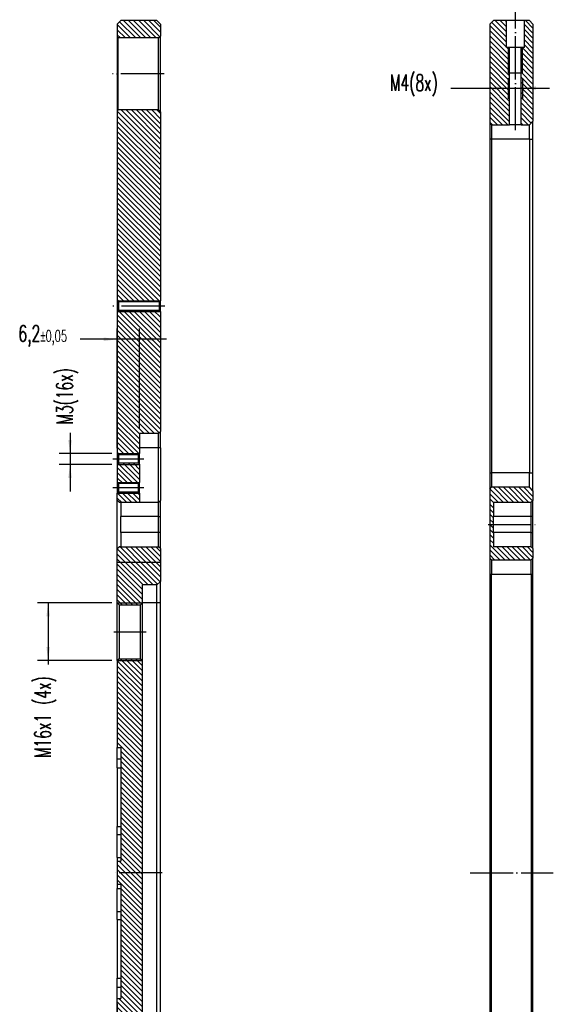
# Model space of a CAD drawing. Header units: inches. Extents: x -429 to 435, y -270 to 288.
# Tile 19 of 20: x 229 to 328, y 15 to 197. Entities that reach past the tile are written whole.
import ezdxf

# ---------------------------------------------------------------- set-up
doc = ezdxf.new("R2010")
doc.units = ezdxf.units.IN
doc.linetypes.add('DOT_CENTER', pattern=[14, 12, -1, 0, -1])
doc.layers.add('1', color=7, linetype='Continuous')
doc.styles.add('CONVERTER_12', font='txt.shx', dxfattribs={"width": 0.63})
doc.dimstyles.new('ME10_DIM_26', dxfattribs={"dimtxt": 4.5, "dimasz": 3.75, "dimexe": 3, "dimexo": 1.5, "dimgap": 1.5, "dimtad": 0, "dimdsep": 46, "dimtxsty": 'CONVERTER_12', "dimsah": 1, "dimcen": 0.09, "dimclrd": 3, "dimclre": 3, "dimclrt": 3, "dimadec": 0, "dimazin": 0, "dimtfac": 1, "dimtdec": 4, "dimtix": 1, "dimtmove": 0, "dimatfit": 3, "dimfxl": 1, "dimtolj": 1, "dimtzin": 0, "dimarcsym": 0})
doc.dimstyles.new('ME10_DIM_37', dxfattribs={"dimtxt": 4.5, "dimasz": 3.75, "dimexe": 3, "dimexo": 1.5, "dimgap": 1.5, "dimtad": 0, "dimdsep": 46, "dimtxsty": 'CONVERTER_12', "dimsah": 1, "dimcen": 0.09, "dimclrd": 3, "dimclre": 3, "dimclrt": 3, "dimadec": 0, "dimazin": 0, "dimtol": 1, "dimtp": 0.05, "dimtm": 0.05, "dimtfac": 0.7, "dimtdec": 0, "dimtix": 1, "dimtmove": 0, "dimatfit": 3, "dimfxl": 1, "dimtolj": 1, "dimtzin": 0, "dimarcsym": 0})
doc.dimstyles.new('ME10_DIM_38', dxfattribs={"dimtxt": 4.5, "dimasz": 3.75, "dimexe": 3, "dimexo": 1.5, "dimgap": 1.5, "dimtad": 0, "dimdsep": 46, "dimtxsty": 'CONVERTER_12', "dimsah": 1, "dimcen": 0.09, "dimclrd": 3, "dimclre": 3, "dimclrt": 3, "dimadec": 0, "dimazin": 0, "dimtfac": 1, "dimtdec": 4, "dimtix": 1, "dimtmove": 0, "dimatfit": 3, "dimfxl": 1, "dimtolj": 1, "dimtzin": 0, "dimarcsym": 0})
doc.dimstyles.new('ME10_DIM_39', dxfattribs={"dimtxt": 4.5, "dimasz": 3.75, "dimexe": 3, "dimexo": 1.5, "dimgap": 1.5, "dimtad": 0, "dimdsep": 46, "dimtxsty": 'CONVERTER_12', "dimsah": 1, "dimcen": 0.09, "dimclrd": 3, "dimclre": 3, "dimclrt": 3, "dimadec": 0, "dimazin": 0, "dimtfac": 1, "dimtdec": 4, "dimtix": 1, "dimtmove": 0, "dimatfit": 3, "dimfxl": 1, "dimtolj": 1, "dimtzin": 0, "dimarcsym": 0})
doc.dimstyles.new('ME10_DIM_46', dxfattribs={"dimtxt": 4.5, "dimasz": 3.75, "dimexe": 3, "dimexo": 1.5, "dimgap": 1.5, "dimtad": 0, "dimdsep": 46, "dimtxsty": 'CONVERTER_12', "dimsah": 1, "dimcen": 0.09, "dimclrd": 3, "dimclre": 3, "dimclrt": 3, "dimadec": 0, "dimazin": 0, "dimtol": 1, "dimtp": 0.1, "dimtm": 0.1, "dimtfac": 0.7, "dimtdec": 0, "dimtix": 1, "dimtmove": 0, "dimatfit": 3, "dimfxl": 1, "dimtolj": 1, "dimtzin": 0, "dimarcsym": 0})
pattern_1 = [(-45, (0, 0), (0.7071067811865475, 0.7071067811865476), [])]

# ---------------------------------------------------------------- blocks, each defined once
blk = doc.blocks.new('E7018-24196_large_stiffener__10', base_point=(474.0000000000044, -178.2999999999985))
at = {"linetype": 'Continuous'}
h = blk.add_hatch(dxfattribs=at)
h.set_pattern_fill('_USER', color=1, angle=-45, pattern_type=0)
h.set_pattern_definition(pattern_1)
h.paths.add_polyline_path([(474.5000000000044, 266.3200000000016), (479.5000000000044, 266.3200000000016), (479.5000000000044, 287.8000000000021), (478.6000000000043, 287.8000000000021), (478.6000000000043, 295.3000000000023), (475.0000000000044, 295.3000000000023), (474.0000000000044, 294.3000000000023), (474.0000000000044, 266.8200000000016)])
h = blk.add_hatch(dxfattribs=at)
h.set_pattern_fill('_USER', color=1, angle=-45, pattern_type=0)
h.set_pattern_definition(pattern_1)
h.paths.add_polyline_path([(483.6000000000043, 287.8000000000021), (482.7000000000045, 287.8000000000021), (482.7000000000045, 266.3200000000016), (485.0000000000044, 266.3200000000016), (486.0000000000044, 267.3200000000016), (486.0000000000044, 294.3000000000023), (485.0000000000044, 295.3000000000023), (483.6000000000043, 295.3000000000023)])
h = blk.add_hatch(dxfattribs=at)
h.set_pattern_fill('_USER', color=1, angle=-45, pattern_type=0)
h.set_pattern_definition(pattern_1)
h.paths.add_polyline_path([(474.5000000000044, 145.5000000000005), (485.5000000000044, 145.5000000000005), (486.0000000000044, 146.0000000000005), (486.0000000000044, 148.6000000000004), (485.5000000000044, 149.1000000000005), (475.0000000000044, 149.1000000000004), (475.0000000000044, 153.1000000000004), (475.0000000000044, 157.5000000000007), (475.0000000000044, 161.5000000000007), (485.5000000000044, 161.5000000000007), (486.0000000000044, 162.0000000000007), (486.0000000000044, 164.6399999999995), (485.0000000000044, 165.6399999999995), (474.5000000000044, 165.6399999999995), (474.0000000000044, 165.1399999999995), (474.0000000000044, 146.0000000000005)])
at = {"color": 7, "linetype": 'Continuous'}
for p, q in [((474.0000000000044, 294.3000000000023), (475.0000000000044, 295.3000000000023)), ((474.0000000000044, 294.3000000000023), (474.0000000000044, 266.8200000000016)), ((478.6000000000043, 295.3000000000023), (475.0000000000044, 295.3000000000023)), ((481.1000000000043, 295.3000000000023), (478.6000000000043, 295.3000000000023)), ((478.6000000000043, 287.8000000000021), (478.6000000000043, 295.3000000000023)), ((483.6000000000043, 295.3000000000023), (481.1000000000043, 295.3000000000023)), ((483.6000000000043, 287.8000000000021), (483.6000000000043, 295.3000000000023)), ((485.0000000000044, 295.3000000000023), (483.6000000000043, 295.3000000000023)), ((486.0000000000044, 294.3000000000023), (485.0000000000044, 295.3000000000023)), ((486.0000000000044, 294.3000000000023), (486.0000000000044, 267.3200000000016)), ((479.5000000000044, 287.8000000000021), (478.6000000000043, 287.8000000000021)), ((479.5000000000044, 266.3200000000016), (479.5000000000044, 287.8000000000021)), ((482.7000000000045, 287.8000000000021), (479.5000000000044, 287.8000000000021)), ((482.7000000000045, 266.3200000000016), (482.7000000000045, 287.8000000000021)), ((483.6000000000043, 287.8000000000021), (482.7000000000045, 287.8000000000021)), ((474.5000000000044, 266.3200000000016), (474.0000000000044, 266.8200000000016)), ((474.0000000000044, 266.8200000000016), (474.0000000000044, 262.3200000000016)), ((474.5000000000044, 266.3200000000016), (474.5000000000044, 262.3200000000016)), ((474.5000000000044, 266.3200000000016), (479.5000000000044, 266.3200000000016)), ((482.7000000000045, 266.3200000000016), (479.5000000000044, 266.3200000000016)), ((482.7000000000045, 266.3200000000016), (485.0000000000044, 266.3200000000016)), ((485.0000000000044, 266.3200000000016), (486.0000000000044, 267.3200000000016)), ((485.0000000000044, 262.3200000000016), (485.0000000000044, 266.3200000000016)), ((486.0000000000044, 262.3200000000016), (486.0000000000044, 267.3200000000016)), ((474.0000000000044, 262.3200000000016), (474.0000000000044, 169.6399999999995)), ((474.5000000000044, 262.3200000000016), (474.5000000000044, 169.6399999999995)), ((485.0000000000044, 262.3200000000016), (485.0000000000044, 169.6399999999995)), ((486.0000000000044, 169.6399999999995), (486.0000000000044, 262.3200000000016)), ((474.0000000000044, 169.6399999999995), (474.0000000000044, 165.1399999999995)), ((474.5000000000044, 169.6399999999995), (474.5000000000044, 165.6399999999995)), ((485.0000000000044, 165.6399999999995), (485.0000000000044, 169.6399999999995)), ((486.0000000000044, 164.6399999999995), (486.0000000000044, 169.6399999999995)), ((474.0000000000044, 165.1399999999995), (474.5000000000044, 165.6399999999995)), ((474.0000000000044, 165.1399999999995), (474.0000000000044, 146.0000000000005)), ((485.0000000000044, 165.6399999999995), (474.5000000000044, 165.6399999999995)), ((486.0000000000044, 164.6399999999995), (485.0000000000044, 165.6399999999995)), ((486.0000000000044, 164.6399999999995), (486.0000000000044, 162.0000000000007)), ((475.0000000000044, 161.5000000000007), (475.0000000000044, 157.5000000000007)), ((475.0000000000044, 161.5000000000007), (485.5000000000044, 161.5000000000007)), ((486.0000000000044, 162.0000000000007), (485.5000000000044, 161.5000000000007)), ((485.5000000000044, 157.5000000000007), (485.5000000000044, 161.5000000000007)), ((486.0000000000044, 157.5000000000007), (486.0000000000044, 162.0000000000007)), ((475.0000000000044, 153.1000000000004), (475.0000000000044, 157.5000000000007)), ((485.5000000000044, 153.1000000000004), (485.5000000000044, 157.5000000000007)), ((486.0000000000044, 153.1000000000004), (486.0000000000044, 157.5000000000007)), ((475.0000000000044, 153.1000000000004), (475.0000000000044, 149.1000000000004)), ((485.5000000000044, 149.1000000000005), (485.5000000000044, 153.1000000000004)), ((486.0000000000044, 148.6000000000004), (486.0000000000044, 153.1000000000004)), ((485.5000000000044, 149.1000000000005), (475.0000000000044, 149.1000000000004)), ((485.5000000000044, 149.1000000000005), (486.0000000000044, 148.6000000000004)), ((486.0000000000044, 148.6000000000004), (486.0000000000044, 146.0000000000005)), ((474.0000000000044, 146.0000000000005), (474.5000000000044, 145.5000000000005)), ((474.0000000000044, 146.0000000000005), (474.0000000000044, 141.5000000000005)), ((474.5000000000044, 145.5000000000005), (485.5000000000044, 145.5000000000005)), ((474.5000000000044, 145.5000000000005), (474.5000000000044, 141.5000000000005)), ((485.5000000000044, 145.5000000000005), (486.0000000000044, 146.0000000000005)), ((485.5000000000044, 141.5000000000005), (485.5000000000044, 145.5000000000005)), ((486.0000000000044, 141.5000000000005), (486.0000000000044, 146.0000000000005)), ((474.0000000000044, 141.5000000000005), (474.0000000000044, -24.49999999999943)), ((474.5000000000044, -24.49999999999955), (474.5000000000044, 141.5000000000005)), ((485.5000000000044, 141.5000000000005), (485.5000000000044, -24.49999999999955)), ((486.0000000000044, -24.49999999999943), (486.0000000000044, 141.5000000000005))]:
    blk.add_line(p, q, dxfattribs=at)
at = {"color": 1, "linetype": 'Continuous'}
for p, q in [((474.5000000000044, 262.3200000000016), (474.0000000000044, 262.3200000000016)), ((485.0000000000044, 262.3200000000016), (474.5000000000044, 262.3200000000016)), ((485.0000000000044, 262.3200000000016), (486.0000000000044, 262.3200000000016)), ((474.0000000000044, 169.6399999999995), (474.5000000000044, 169.6399999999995)), ((485.0000000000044, 169.6399999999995), (474.5000000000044, 169.6399999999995)), ((485.0000000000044, 169.6399999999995), (486.0000000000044, 169.6399999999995)), ((485.5000000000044, 157.5000000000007), (475.0000000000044, 157.5000000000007)), ((486.0000000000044, 157.5000000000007), (485.5000000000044, 157.5000000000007)), ((485.5000000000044, 153.1000000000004), (475.0000000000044, 153.1000000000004)), ((485.5000000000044, 153.1000000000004), (486.0000000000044, 153.1000000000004)), ((474.0000000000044, 141.5000000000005), (474.5000000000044, 141.5000000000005)), ((474.5000000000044, 141.5000000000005), (485.5000000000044, 141.5000000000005)), ((485.5000000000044, 141.5000000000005), (486.0000000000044, 141.5000000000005))]:
    blk.add_line(p, q, dxfattribs=at)
at = {"layer": '1', "color": 1, "linetype": 'DOT_CENTER'}
for p, q in [((481.0999999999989, 264.8200000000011), (481.0999999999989, 297.6958924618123)), ((473.499999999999, 155.3000000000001), (486.9999999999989, 155.3000000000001)), ((468.5235036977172, 58.50000000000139), (491.6443710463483, 58.50000000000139))]:
    blk.add_line(p, q, dxfattribs=at)
blk = doc.blocks.new('*D65')
at = {"layer": '1', "color": 3, "linetype": 'Continuous'}
for p, q in [((479.099999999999, 279.3000000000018), (479.099999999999, 273.5443040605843)), ((483.0999999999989, 279.3000000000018), (483.0999999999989, 273.5443040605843)), ((463.1867104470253, 276.5443040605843), (479.099999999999, 276.5443040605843)), ((479.099999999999, 276.5443040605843), (483.0999999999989, 276.5443040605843)), ((483.0999999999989, 276.5443040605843), (490.5999999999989, 276.5443040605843))]:
    blk.add_line(p, q, dxfattribs=at)
at = {"layer": '1', "color": 3}
for points in [[(475.349999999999, 276.0506071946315), (475.349999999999, 277.0380009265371), (479.099999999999, 276.5443040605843)], [(486.8499999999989, 277.0380009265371), (486.8499999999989, 276.0506071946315), (483.0999999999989, 276.5443040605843)]]:
    blk.add_solid(points, dxfattribs=at)
at = {"layer": '1', "color": 3, "insert": (446.2967104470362, 274.2942951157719), "char_height": 4.5, "attachment_point": 7, "rotation": 0.00013888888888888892, "line_spacing_factor": 0.60024009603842, "style": 'CONVERTER_12'}
blk.add_mtext('\\C3;M\\C3;4\\C3;(8x)', dxfattribs=at)
blk = doc.blocks.new('E7018-24196_large_stiffener__12', base_point=(370.5000000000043, -178.3000000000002))
at = {"linetype": 'Continuous'}
h = blk.add_hatch(dxfattribs=at)
h.set_pattern_fill('_USER', color=1, angle=-45, pattern_type=0)
h.set_pattern_definition(pattern_1)
h.paths.add_polyline_path([(370.5000000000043, 294.3000000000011), (370.5000000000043, 290.6710904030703), (370.7000000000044, 290.4710904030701), (382.0000000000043, 290.4710904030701), (382.5000000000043, 290.9710904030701), (382.5000000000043, 294.300000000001), (381.5000000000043, 295.300000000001), (371.5000000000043, 295.300000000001)])
h = blk.add_hatch(dxfattribs=at)
h.set_pattern_fill('_USER', color=1, angle=-45, pattern_type=0)
h.set_pattern_definition(pattern_1)
h.paths.add_polyline_path([(370.5000000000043, 217.4799999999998), (370.5000000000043, 270.2710904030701), (370.7000000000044, 270.4710904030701), (382.0000000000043, 270.4710904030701), (382.5000000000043, 269.9710904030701), (382.5000000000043, 217.4799999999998), (382.2000000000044, 217.1799999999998), (370.8000000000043, 217.1799999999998)])
h = blk.add_hatch(dxfattribs=at)
h.set_pattern_fill('_USER', color=1, angle=-45, pattern_type=0)
h.set_pattern_definition(pattern_1)
h.paths.add_polyline_path([(376.7000000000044, 176.5999999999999), (376.7000000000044, 175.0000000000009), (376.4000000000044, 174.7000000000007), (370.8000000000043, 174.7000000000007), (370.5000000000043, 175.0000000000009), (370.5000000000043, 214.4799999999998), (370.8000000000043, 214.7799999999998), (382.2000000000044, 214.7799999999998), (382.5000000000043, 214.4799999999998), (382.5000000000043, 181.0999999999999), (382.0000000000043, 180.5999999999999), (376.7000000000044, 180.5999999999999)])
h = blk.add_hatch(dxfattribs=at)
h.set_pattern_fill('_USER', color=1, angle=-45, pattern_type=0)
h.set_pattern_definition(pattern_1)
h.paths.add_polyline_path([(376.4000000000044, 166.7000000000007), (370.8000000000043, 166.7000000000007), (370.5000000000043, 167.0000000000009), (370.5000000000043, 172.0000000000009), (370.8000000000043, 172.3000000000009), (376.4000000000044, 172.3000000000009), (376.7000000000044, 172.0000000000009), (376.7000000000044, 167.0000000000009)])
h = blk.add_hatch(dxfattribs=at)
h.set_pattern_fill('_USER', color=1, angle=-45, pattern_type=0)
h.set_pattern_definition(pattern_1)
h.paths.add_polyline_path([(376.7000000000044, 161.5000000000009), (371.5000000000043, 161.5000000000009), (371.0000000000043, 161.5000000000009), (370.5000000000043, 162.0000000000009), (370.5000000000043, 164.0000000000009), (370.8000000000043, 164.3000000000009), (376.4000000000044, 164.3000000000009), (376.7000000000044, 164.0000000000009)])
h = blk.add_hatch(dxfattribs=at)
h.set_pattern_fill('_USER', color=1, angle=-45, pattern_type=0)
h.set_pattern_definition(pattern_1)
h.paths.add_polyline_path([(382.5000000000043, 148.5999999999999), (382.5000000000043, 144.7749196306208), (370.5000000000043, 144.7749196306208), (370.5000000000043, 148.5999999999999), (371.0000000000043, 149.0999999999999), (371.5000000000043, 149.0999999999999), (382.0000000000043, 149.0999999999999)])
h = blk.add_hatch(dxfattribs=at)
h.set_pattern_fill('_USER', color=1, angle=-45, pattern_type=0)
h.set_pattern_definition(pattern_1)
h.paths.add_polyline_path([(370.5000000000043, 133.4999999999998), (371.0000000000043, 132.9999999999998), (377.0000000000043, 132.9999999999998), (377.5000000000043, 133.4999999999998), (377.5000000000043, 138.4999999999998), (381.5000000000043, 138.4999999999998), (382.5000000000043, 139.4999999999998), (382.5000000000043, 144.7749196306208), (370.5000000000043, 144.7749196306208)])
h = blk.add_hatch(dxfattribs=at)
h.set_pattern_fill('_USER', color=1, angle=-45, pattern_type=0)
h.set_pattern_definition(pattern_1)
h.paths.add_polyline_path([(371.5000000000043, 87.69590341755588), (371.5000000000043, 71.43857185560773), (371.5000000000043, 69.21165777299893), (371.5000000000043, 62.78673739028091), (371.5000000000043, 61.74999999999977), (370.5000000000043, 61.74999999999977), (370.5000000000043, 55.24999999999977), (371.5000000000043, 55.24999999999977), (371.5000000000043, 54.21326260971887), (371.5000000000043, 47.78834222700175), (371.5000000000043, 45.56142814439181), (371.5000000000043, 29.30409658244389), (371.5000000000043, 26.77318676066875), (371.5000000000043, 23.60641176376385), (370.5000000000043, 23.60641176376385), (370.5000000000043, -0.5000000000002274), (371.0000000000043, -1.000000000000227), (377.0000000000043, -1.000000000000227), (377.5000000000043, -0.5000000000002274), (377.5000000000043, 117.4999999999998), (377.0000000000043, 117.9999999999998), (371.0000000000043, 117.9999999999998), (370.5000000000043, 117.4999999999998), (370.5000000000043, 93.39358823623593), (371.5000000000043, 93.39358823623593), (371.5000000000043, 90.22681323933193)])
at = {"color": 7, "linetype": 'Continuous'}
for p, q in [((370.5000000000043, 294.3000000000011), (371.5000000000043, 295.300000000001)), ((370.5000000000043, 294.3000000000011), (370.5000000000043, 290.6710904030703)), ((381.5000000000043, 295.300000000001), (371.5000000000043, 295.300000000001)), ((382.5000000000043, 294.300000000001), (381.5000000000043, 295.300000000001)), ((382.5000000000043, 294.300000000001), (382.5000000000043, 290.9710904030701)), ((370.5000000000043, 290.6710904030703), (370.5000000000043, 270.2710904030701)), ((370.7000000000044, 290.4710904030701), (370.5000000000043, 290.6710904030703)), ((370.7000000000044, 290.4710904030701), (370.7000000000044, 270.4710904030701)), ((382.0000000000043, 290.4710904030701), (370.7000000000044, 290.4710904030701)), ((382.0000000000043, 290.4710904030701), (382.5000000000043, 290.9710904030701)), ((382.0000000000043, 270.4710904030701), (382.0000000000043, 290.4710904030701)), ((382.5000000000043, 280.4710904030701), (382.5000000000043, 290.9710904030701)), ((382.5000000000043, 269.9710904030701), (382.5000000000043, 280.4710904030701)), ((370.7000000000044, 270.4710904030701), (370.5000000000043, 270.2710904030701)), ((370.5000000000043, 270.2710904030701), (370.5000000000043, 217.4799999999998)), ((382.0000000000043, 270.4710904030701), (370.7000000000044, 270.4710904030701)), ((382.0000000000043, 270.4710904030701), (382.5000000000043, 269.9710904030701)), ((382.5000000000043, 269.9710904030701), (382.5000000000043, 217.4799999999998)), ((370.8000000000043, 217.1799999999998), (370.5000000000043, 217.4799999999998)), ((370.5000000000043, 217.4799999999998), (370.5000000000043, 214.4799999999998)), ((370.8000000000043, 217.1799999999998), (370.8000000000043, 214.7799999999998)), ((382.2000000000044, 217.1799999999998), (370.8000000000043, 217.1799999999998)), ((382.2000000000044, 217.1799999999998), (382.5000000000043, 217.4799999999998)), ((382.2000000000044, 214.7799999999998), (382.2000000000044, 217.1799999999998)), ((382.5000000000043, 214.4799999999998), (382.5000000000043, 217.4799999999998)), ((370.8000000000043, 214.7799999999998), (370.5000000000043, 214.4799999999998)), ((370.5000000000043, 214.4799999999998), (370.5000000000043, 175.0000000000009)), ((382.2000000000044, 214.7799999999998), (370.8000000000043, 214.7799999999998)), ((382.2000000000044, 214.7799999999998), (382.5000000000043, 214.4799999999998)), ((382.5000000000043, 214.4799999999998), (382.5000000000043, 181.0999999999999)), ((376.7000000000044, 180.5999999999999), (376.7000000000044, 176.5999999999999)), ((382.0000000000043, 180.5999999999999), (376.7000000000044, 180.5999999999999)), ((382.0000000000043, 180.5999999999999), (382.5000000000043, 181.0999999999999)), ((382.0000000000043, 176.5999999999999), (382.0000000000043, 180.5999999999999)), ((382.5000000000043, 176.5999999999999), (382.5000000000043, 181.0999999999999)), ((376.7000000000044, 176.5999999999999), (376.7000000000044, 175.0000000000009)), ((382.0000000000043, 161.5000000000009), (382.0000000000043, 176.5999999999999)), ((382.5000000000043, 176.5999999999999), (382.5000000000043, 162.0000000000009)), ((370.8000000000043, 174.7000000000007), (370.5000000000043, 175.0000000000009)), ((370.5000000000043, 175.0000000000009), (370.5000000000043, 172.0000000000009)), ((370.8000000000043, 174.7000000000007), (370.8000000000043, 172.3000000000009)), ((376.4000000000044, 174.7000000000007), (370.8000000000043, 174.7000000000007)), ((376.4000000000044, 174.7000000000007), (376.7000000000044, 175.0000000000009)), ((376.4000000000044, 172.3000000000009), (376.4000000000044, 174.7000000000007)), ((376.7000000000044, 172.0000000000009), (376.7000000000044, 175.0000000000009)), ((370.8000000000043, 172.3000000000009), (370.5000000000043, 172.0000000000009)), ((370.5000000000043, 172.0000000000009), (370.5000000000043, 167.0000000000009)), ((376.4000000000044, 172.3000000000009), (370.8000000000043, 172.3000000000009)), ((376.4000000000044, 172.3000000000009), (376.7000000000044, 172.0000000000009)), ((376.7000000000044, 172.0000000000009), (376.7000000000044, 167.0000000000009)), ((370.8000000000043, 166.7000000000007), (370.5000000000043, 167.0000000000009)), ((370.5000000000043, 167.0000000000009), (370.5000000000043, 164.0000000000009)), ((376.4000000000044, 166.7000000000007), (376.7000000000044, 167.0000000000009)), ((376.7000000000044, 164.0000000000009), (376.7000000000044, 167.0000000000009)), ((370.8000000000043, 164.3000000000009), (370.5000000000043, 164.0000000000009)), ((370.8000000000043, 166.7000000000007), (370.8000000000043, 164.3000000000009)), ((376.4000000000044, 166.7000000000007), (370.8000000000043, 166.7000000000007)), ((376.4000000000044, 164.3000000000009), (370.8000000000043, 164.3000000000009)), ((376.4000000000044, 164.3000000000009), (376.4000000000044, 166.7000000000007)), ((376.4000000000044, 164.3000000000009), (376.7000000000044, 164.0000000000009)), ((370.5000000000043, 162.0000000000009), (370.5000000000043, 164.0000000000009)), ((371.0000000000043, 161.5000000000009), (370.5000000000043, 162.0000000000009)), ((370.5000000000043, 148.5999999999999), (370.5000000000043, 162.0000000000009)), ((371.0000000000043, 161.5000000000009), (371.5000000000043, 161.5000000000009)), ((371.5000000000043, 161.5000000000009), (371.5000000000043, 157.5000000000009)), ((371.5000000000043, 161.5000000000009), (376.7000000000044, 161.5000000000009)), ((376.7000000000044, 164.0000000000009), (376.7000000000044, 161.5000000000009)), ((376.7000000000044, 161.5000000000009), (382.0000000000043, 161.5000000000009)), ((382.0000000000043, 161.5000000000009), (382.5000000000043, 162.0000000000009)), ((382.0000000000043, 157.5000000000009), (382.0000000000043, 161.5000000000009)), ((382.5000000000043, 157.5000000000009), (382.5000000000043, 162.0000000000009)), ((371.5000000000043, 153.0999999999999), (371.5000000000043, 157.5000000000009)), ((382.0000000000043, 153.0999999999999), (382.0000000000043, 157.5000000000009)), ((382.5000000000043, 153.0999999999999), (382.5000000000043, 157.5000000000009)), ((371.5000000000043, 153.0999999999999), (371.5000000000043, 149.0999999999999)), ((382.0000000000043, 149.0999999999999), (382.0000000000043, 153.0999999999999)), ((382.5000000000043, 148.5999999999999), (382.5000000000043, 153.0999999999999)), ((370.5000000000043, 148.5999999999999), (371.0000000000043, 149.0999999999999)), ((370.5000000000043, 144.7749196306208), (370.5000000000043, 148.5999999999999)), ((371.5000000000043, 149.0999999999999), (371.0000000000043, 149.0999999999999)), ((371.5000000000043, 149.0999999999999), (382.0000000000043, 149.0999999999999)), ((382.5000000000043, 148.5999999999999), (382.0000000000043, 149.0999999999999)), ((382.5000000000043, 148.5999999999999), (382.5000000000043, 144.7749196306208)), ((370.5000000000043, 133.4999999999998), (370.5000000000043, 144.7749196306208)), ((382.5000000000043, 144.7749196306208), (370.5000000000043, 144.7749196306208)), ((382.5000000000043, 144.7749196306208), (382.5000000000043, 139.4999999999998)), ((377.5000000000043, 133.4999999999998), (377.5000000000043, 138.4999999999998)), ((381.5000000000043, 138.4999999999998), (377.5000000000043, 138.4999999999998)), ((381.5000000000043, 138.4999999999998), (382.5000000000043, 139.4999999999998)), ((381.5000000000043, 133.4999999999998), (381.5000000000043, 138.4999999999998)), ((382.5000000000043, 133.4999999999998), (382.5000000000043, 139.4999999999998)), ((371.0000000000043, 132.9999999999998), (370.5000000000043, 133.4999999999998)), ((370.5000000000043, 117.4999999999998), (370.5000000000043, 133.4999999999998)), ((371.0000000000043, 132.9999999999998), (377.0000000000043, 132.9999999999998)), ((371.0000000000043, 132.9999999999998), (371.0000000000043, 117.9999999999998)), ((377.0000000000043, 132.9999999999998), (377.5000000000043, 133.4999999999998)), ((377.0000000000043, 117.9999999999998), (377.0000000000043, 132.9999999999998)), ((377.5000000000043, 117.4999999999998), (377.5000000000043, 133.4999999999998)), ((381.5000000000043, -16.50000000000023), (381.5000000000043, 133.4999999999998)), ((382.5000000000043, -16.50000000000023), (382.5000000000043, 133.4999999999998)), ((371.0000000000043, 117.9999999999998), (370.5000000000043, 117.4999999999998)), ((371.0000000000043, 117.9999999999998), (377.0000000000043, 117.9999999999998)), ((377.0000000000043, 117.9999999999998), (377.5000000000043, 117.4999999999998)), ((370.5000000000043, 117.4999999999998), (370.5000000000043, 93.39358823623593)), ((377.5000000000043, -0.50000000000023), (377.5000000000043, 117.4999999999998)), ((370.5000000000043, 90.22681323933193), (370.5000000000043, 93.39358823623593)), ((370.5000000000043, 93.39358823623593), (371.5000000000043, 93.39358823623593)), ((371.5000000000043, 93.39358823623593), (371.5000000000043, 90.22681323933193)), ((370.5000000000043, 87.69590341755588), (370.5000000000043, 90.22681323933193)), ((370.5000000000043, 87.69590341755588), (370.5000000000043, 71.43857185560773)), ((371.5000000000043, 90.22681323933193), (371.5000000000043, 87.69590341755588)), ((371.5000000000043, 87.69590341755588), (371.5000000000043, 71.43857185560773)), ((370.5000000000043, 69.21165777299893), (370.5000000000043, 71.43857185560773)), ((371.5000000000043, 71.43857185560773), (371.5000000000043, 69.21165777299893)), ((370.5000000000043, 62.78673739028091), (370.5000000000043, 69.21165777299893)), ((371.5000000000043, 69.21165777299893), (371.5000000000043, 62.78673739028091)), ((370.5000000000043, 62.78673739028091), (370.5000000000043, 61.74999999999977)), ((370.5000000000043, 61.74999999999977), (370.5000000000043, 55.24999999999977)), ((370.5000000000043, 61.74999999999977), (371.5000000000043, 61.74999999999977)), ((371.5000000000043, 62.78673739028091), (371.5000000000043, 61.74999999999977)), ((370.5000000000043, 55.24999999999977), (370.5000000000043, 54.21326260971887)), ((371.5000000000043, 55.24999999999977), (370.5000000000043, 55.24999999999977)), ((371.5000000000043, 55.24999999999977), (371.5000000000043, 54.21326260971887)), ((370.5000000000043, 47.78834222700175), (370.5000000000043, 54.21326260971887)), ((371.5000000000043, 54.21326260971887), (371.5000000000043, 47.78834222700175)), ((370.5000000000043, 45.56142814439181), (370.5000000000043, 47.78834222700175)), ((371.5000000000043, 47.78834222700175), (371.5000000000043, 45.56142814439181)), ((370.5000000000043, 45.56142814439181), (370.5000000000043, 29.30409658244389)), ((371.5000000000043, 45.56142814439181), (371.5000000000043, 29.30409658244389)), ((370.5000000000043, 26.77318676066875), (370.5000000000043, 29.30409658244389)), ((371.5000000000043, 29.30409658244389), (371.5000000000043, 26.77318676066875)), ((370.5000000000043, 23.60641176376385), (370.5000000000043, 26.77318676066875)), ((371.5000000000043, 26.77318676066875), (371.5000000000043, 23.60641176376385)), ((370.5000000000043, -0.50000000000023), (370.5000000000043, 23.60641176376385)), ((370.5000000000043, 23.60641176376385), (371.5000000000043, 23.60641176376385))]:
    blk.add_line(p, q, dxfattribs=at)
at = {"color": 1, "linetype": 'Continuous'}
for p, q in [((382.0000000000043, 176.5999999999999), (376.7000000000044, 176.5999999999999)), ((382.5000000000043, 176.5999999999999), (382.0000000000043, 176.5999999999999)), ((382.0000000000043, 157.5000000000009), (371.5000000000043, 157.5000000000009)), ((382.0000000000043, 157.5000000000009), (382.5000000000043, 157.5000000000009)), ((382.0000000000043, 153.0999999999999), (371.5000000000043, 153.0999999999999)), ((382.5000000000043, 153.0999999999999), (382.0000000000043, 153.0999999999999)), ((381.5000000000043, 133.4999999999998), (377.5000000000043, 133.4999999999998)), ((382.5000000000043, 133.4999999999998), (381.5000000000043, 133.4999999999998)), ((370.5000000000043, 90.22681323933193), (371.5000000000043, 90.22681323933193)), ((370.5000000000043, 87.69590341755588), (371.5000000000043, 87.69590341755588)), ((370.5000000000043, 71.43857185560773), (371.5000000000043, 71.43857185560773)), ((370.5000000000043, 69.21165777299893), (371.5000000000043, 69.21165777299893)), ((370.5000000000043, 62.78673739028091), (371.5000000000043, 62.78673739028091)), ((370.5000000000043, 54.21326260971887), (371.5000000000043, 54.21326260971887)), ((370.5000000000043, 47.78834222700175), (371.5000000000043, 47.78834222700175)), ((370.5000000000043, 45.56142814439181), (371.5000000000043, 45.56142814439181)), ((370.5000000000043, 29.30409658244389), (371.5000000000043, 29.30409658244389)), ((370.5000000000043, 26.77318676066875), (371.5000000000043, 26.77318676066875))]:
    blk.add_line(p, q, dxfattribs=at)
at = {"layer": '1', "color": 1, "linetype": 'DOT_CENTER'}
for p, q in [((383.4999999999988, 280.4710904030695), (369.1999999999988, 280.4710904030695)), ((383.6999999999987, 215.9799999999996), (369.2999999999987, 215.9799999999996)), ((377.8999999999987, 173.4999999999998), (369.2999999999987, 173.4999999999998)), ((377.8999999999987, 165.4999999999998), (369.2999999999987, 165.4999999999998)), ((369.4999999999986, 125.4999999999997), (378.4999999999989, 125.4999999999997)), ((382.9999999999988, 58.50000000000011), (369.9999999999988, 58.50000000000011))]:
    blk.add_line(p, q, dxfattribs=at)
blk = doc.blocks.new('*D76')
at = {"layer": '1', "color": 3, "linetype": 'Continuous'}
for p, q in [((370.5000000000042, 176.500000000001), (370.5000000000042, 209.7609578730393)), ((376.7000000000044, 182.0999999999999), (376.7000000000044, 209.7609578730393)), ((370.5000000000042, 206.7609578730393), (360.2314044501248, 206.7609578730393)), ((376.7000000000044, 206.7609578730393), (370.5000000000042, 206.7609578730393)), ((384.2000000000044, 206.7609578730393), (376.7000000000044, 206.7609578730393))]:
    blk.add_line(p, q, dxfattribs=at)
at = {"layer": '1', "color": 3}
for points in [[(366.7500000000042, 206.2672610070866), (366.7500000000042, 207.254654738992), (370.5000000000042, 206.7609578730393)], [(380.4500000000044, 207.254654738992), (380.4500000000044, 206.2672610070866), (376.7000000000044, 206.7609578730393)]]:
    blk.add_solid(points, dxfattribs=at)
at = {"layer": '1', "color": 3, "insert": (343.0466544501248, 204.7359578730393), "char_height": 4.5, "attachment_point": 7, "rotation": 0.00013888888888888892, "line_spacing_factor": 0.60024009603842, "style": 'CONVERTER_12'}
blk.add_mtext('\\C3;6,2\\C3;\\H3.15;{\\Fgdt;`}0,05', dxfattribs=at)
blk = doc.blocks.new('*D77')
at = {"layer": '1', "color": 3, "linetype": 'Continuous'}
for p, q in [((357.3785653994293, 180.8012126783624), (357.3785653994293, 174.9999999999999)), ((368.9999999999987, 174.9999999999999), (354.3785653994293, 174.9999999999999)), ((357.3785653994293, 174.9999999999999), (357.3785653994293, 171.9999999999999)), ((368.9999999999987, 171.9999999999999), (354.3785653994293, 171.9999999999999)), ((357.3785653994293, 171.9999999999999), (357.3785653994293, 164.4999999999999))]:
    blk.add_line(p, q, dxfattribs=at)
at = {"layer": '1', "color": 3}
for points in [[(356.8848685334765, 178.7499999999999), (357.8722622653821, 178.7499999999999), (357.3785653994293, 174.9999999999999)], [(357.8722622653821, 168.2499999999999), (356.8848685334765, 168.2499999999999), (357.3785653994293, 171.9999999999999)]]:
    blk.add_solid(points, dxfattribs=at)
at = {"layer": '1', "color": 3, "insert": (359.6285653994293, 183.0662126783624), "char_height": 4.5, "attachment_point": 7, "rotation": 90, "line_spacing_factor": 0.60024009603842, "style": 'CONVERTER_12'}
blk.add_mtext('\\C3;M\\C3;3\\C3;(16x)', dxfattribs=at)
blk = doc.blocks.new('*D78')
at = {"layer": '1', "color": 3, "linetype": 'Continuous'}
for p, q in [((369.0000000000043, 133.4999999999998), (348.2948603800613, 133.4999999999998)), ((351.2948603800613, 133.4999999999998), (351.2948603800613, 117.4999999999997)), ((369.0000000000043, 117.4999999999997), (348.2948603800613, 117.4999999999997)), ((351.2948603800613, 117.4999999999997), (351.2948603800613, 116.4479472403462))]:
    blk.add_line(p, q, dxfattribs=at)
at = {"layer": '1', "color": 3}
for points in [[(351.7885572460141, 129.7499999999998), (350.8011635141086, 129.7499999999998), (351.2948603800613, 133.4999999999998)], [(350.8011635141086, 121.2499999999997), (351.7885572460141, 121.2499999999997), (351.2948603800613, 117.4999999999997)]]:
    blk.add_solid(points, dxfattribs=at)
at = {"layer": '1', "color": 3, "insert": (353.5448603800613, 90.42294724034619), "char_height": 4.5, "attachment_point": 7, "rotation": 90, "line_spacing_factor": 0.60024009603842, "style": 'CONVERTER_12'}
blk.add_mtext('\\C3;M\\C3;16\\C3;x1 (4x)', dxfattribs=at)
blk = doc.blocks.new('*D85')
at = {"layer": '1', "color": 3, "linetype": 'Continuous'}
for p, q in [((370.5000000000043, 22.10641176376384), (370.5000000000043, 8.95437453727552)), ((377.5000000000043, 0.99999999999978), (377.5000000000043, 14.95437453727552)), ((364.268843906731, 11.95437453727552), (370.5000000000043, 11.95437453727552)), ((370.5000000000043, 11.95437453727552), (377.5000000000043, 11.95437453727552)), ((377.5000000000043, 11.95437453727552), (385.0000000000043, 11.95437453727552))]:
    blk.add_line(p, q, dxfattribs=at)
at = {"layer": '1', "color": 3}
for points in [[(366.7500000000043, 11.46067767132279), (366.7500000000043, 12.44807140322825), (370.5000000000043, 11.95437453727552)], [(381.2500000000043, 12.44807140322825), (381.2500000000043, 11.46067767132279), (377.5000000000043, 11.95437453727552)]]:
    blk.add_solid(points, dxfattribs=at)
at = {"layer": '1', "color": 3, "insert": (353.667593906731, 9.70437453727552), "char_height": 4.5, "attachment_point": 7, "rotation": 0.00013888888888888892, "line_spacing_factor": 0.60024009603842, "style": 'CONVERTER_12'}
blk.add_mtext('\\C3;7\\C3;\\H3.15;{\\Fgdt;`}0,1', dxfattribs=at)
blk = doc.blocks.new('C-C__11', base_point=(480.0000000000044, 58.50000000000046))
at = {"layer": '1', "color": 1, "linetype": 'Continuous'}
for p, q in [((479.0999999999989, 287.8000000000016), (479.0999999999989, 280.8000000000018)), ((483.0999999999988, 280.8000000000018), (483.0999999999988, 287.8000000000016)), ((479.0999999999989, 280.8000000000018), (483.0999999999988, 280.8000000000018))]:
    blk.add_line(p, q, dxfattribs=at)
blk.add_blockref('E7018-24196_large_stiffener__10', (474.0000000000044, -178.2999999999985))
at = {"layer": '1'}
dim = blk.add_linear_dim(base=(479.099999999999, 276.5443040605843), p1=(483.0999999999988, 280.8000000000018), p2=(479.0999999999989, 280.8000000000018), dimstyle='ME10_DIM_26', override={"dimpost": 'M<>(8x)'}, dxfattribs=at)
dim.commit()
dim.dimension.update_dxf_attribs({"geometry": '*D65', "text_midpoint": (453.6092104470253, 276.5443040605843), "text_rotation": 0.00013888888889})
blk = doc.blocks.new('B-B__13', base_point=(376.5000000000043, 58.49999999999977))
at = {"layer": '1', "color": 1, "linetype": 'Continuous'}
for p, q in [((370.4999999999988, 217.4799999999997), (382.4999999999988, 217.4799999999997)), ((370.4999999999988, 214.4799999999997), (382.4999999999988, 214.4799999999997)), ((370.4999999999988, 174.9999999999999), (376.6999999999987, 174.9999999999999)), ((370.4999999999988, 171.9999999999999), (376.6999999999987, 171.9999999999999)), ((370.4999999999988, 166.9999999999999), (376.6999999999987, 166.9999999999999)), ((370.4999999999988, 163.9999999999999), (376.6999999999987, 163.9999999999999)), ((370.4999999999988, 133.4999999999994), (377.4999999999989, 133.4999999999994)), ((370.4999999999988, 117.4999999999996), (377.4999999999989, 117.4999999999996))]:
    blk.add_line(p, q, dxfattribs=at)
blk.add_blockref('E7018-24196_large_stiffener__12', (370.5000000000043, -178.3000000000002))
at = {"layer": '1'}
for base, p1, p2, dimstyle, picture, middle in [((376.7000000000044, 206.7609578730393), (370.5000000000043, 175.0000000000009), (376.7000000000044, 180.5999999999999), 'ME10_DIM_37', '*D76', (350.8890294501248, 206.7609578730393)), ((370.5000000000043, 11.95437453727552), (377.5000000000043, -0.50000000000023), (370.5000000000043, 23.60641176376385), 'ME10_DIM_46', '*D85', (358.218218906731, 11.95437453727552))]:
    dim = blk.add_linear_dim(base=base, p1=p1, p2=p2, dimstyle=dimstyle, dxfattribs=at)
    dim.commit()
    dim.dimension.update_dxf_attribs({"geometry": picture, "text_midpoint": middle, "text_rotation": 0.00013888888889})
dim = blk.add_linear_dim(base=(357.3785653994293, 174.9999999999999), p1=(370.4999999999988, 171.9999999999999), p2=(370.4999999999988, 174.9999999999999), angle=90, dimstyle='ME10_DIM_38', override={"dimpost": 'M<>(16x)'}, dxfattribs=at)
dim.commit()
dim.dimension.update_dxf_attribs({"geometry": '*D77', "text_midpoint": (357.3785653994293, 191.3237126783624), "text_rotation": 90})
dim = blk.add_aligned_dim(p1=(370.5000000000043, 117.4999999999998), p2=(370.5000000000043, 133.4999999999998), distance=19.205139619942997, dimstyle='ME10_DIM_39', override={"dimpost": 'M<>x1 (4x)'}, dxfattribs=at)
dim.commit()
dim.dimension.update_dxf_attribs({"geometry": '*D78', "text_midpoint": (351.2948603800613, 102.3029472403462), "text_rotation": 90})

msp = doc.modelspace()

# ---------------------------------------------------------------- block references
at = {"xscale": 0.66666666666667, "yscale": 0.66666666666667, "zscale": 0.66666666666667}
for name, p in [('B-B__13', (251.000000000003, 38.99999999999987)), ('C-C__11', (320.0000000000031, 39.00000000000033))]:
    msp.add_blockref(name, p, dxfattribs=at)

doc.saveas('drawing.dxf')
